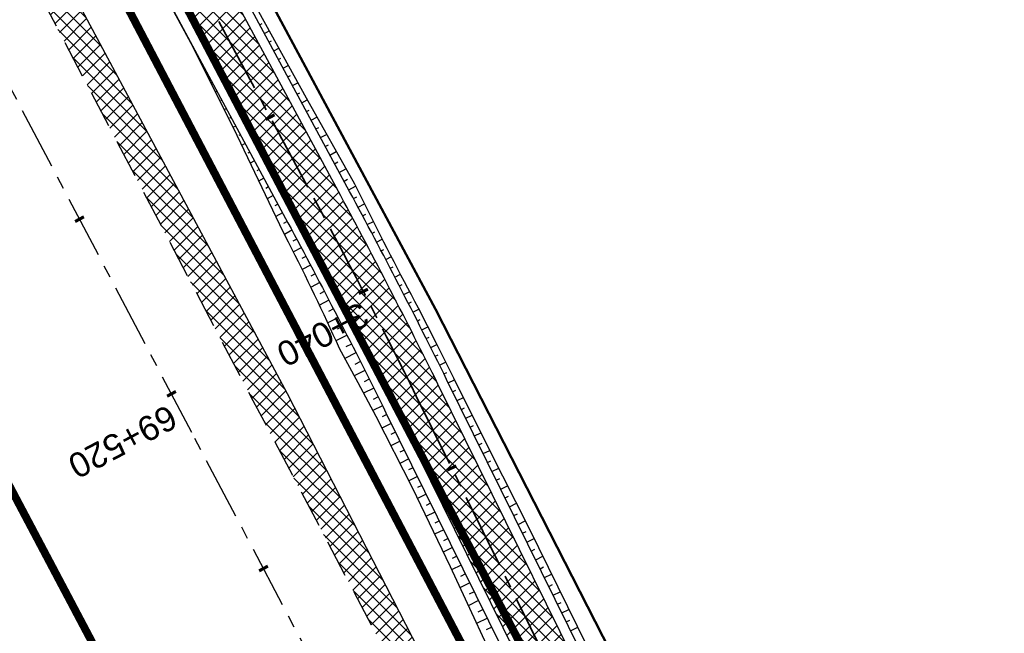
# Model space of a CAD drawing. Header units: metres. Extents: x 7529615 to 7533751, y 5721195 to 5727898.
# Tile 45 of 138: x 7531116 to 7531166, y 5725097 to 5725128. Entities that reach past the tile are written whole.
import ezdxf

# ---------------------------------------------------------------- set-up
doc = ezdxf.new("R2010")
doc.units = ezdxf.units.M
for name, pattern in [('CENTER', [50.8, 31.75, -6.35, 6.35, -6.35]), ('CENTER2', [28.575, 19.05, -3.175, 3.175, -3.175]), ('HIDDEN', [9.525, 6.35, -3.175])]:
    doc.linetypes.add(name, pattern=pattern)
for name, color, linetype in [('C-DROGI-SYTUACJA-ETYKIETY', 7, 'Continuous'), ('D-hatch-pobocza', 131, 'Continuous'), ('D-pobocza', 60, 'Continuous'), ('D-rowy', 160, 'Continuous'), ('D-skarpa', 2, 'Continuous'), ('D-skarpa-kreskowanie', 2, 'Continuous')]:
    doc.layers.add(name, color=color, linetype=linetype)
doc.layers.add('D-hatch-ciag-pieszo-rowerowy', color=7, linetype='Continuous', lineweight=13, true_color=0xff9f80)
doc.layers.add('D-linia-podzialowa-ZRID', color=7, linetype='Continuous', lineweight=50, true_color=0x40ff00)
for name, color, linetype, lineweight in [('D-krawędzie', 3, 'Continuous', 30), ('D-obrzeża', 2, 'Continuous', 30), ('D-oś', 2, 'CENTER', 30), ('D-pas-drogowy', 7, 'HIDDEN', 50)]:
    doc.layers.add(name, color=color, linetype=linetype, lineweight=lineweight)
doc.layers.add('poprzeczki', color=7, linetype='Continuous', true_color=0x0000c7)
doc.styles.get("Standard").update_dxf_attribs({"font": 'arial.ttf'})
pattern_1 = [(45, (0, 0), (-0.33675960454, 0.33675960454), []), (135, (0, 0), (-0.33675960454, -0.33675960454), [])]

# ---------------------------------------------------------------- blocks, each defined once
blk = doc.blocks.new('AeccTickLine')
at = {"color": 0, "linetype": 'ByBlock', "lineweight": -2}
blk.add_line((0, 1), (0, -1), dxfattribs=at)

msp = doc.modelspace()

# ---------------------------------------------------------------- hatches: boundary and pattern name
at = {"layer": 'D-hatch-ciag-pieszo-rowerowy'}
h = msp.add_hatch(dxfattribs=at)
h.set_pattern_fill('ANSI37', color=256, scale=0.15, style=0)
h.set_pattern_definition(pattern_1)
h.paths.add_polyline_path([(7531118.165, 5725142.897), (7531117.077, 5725142.282), (7531130.341, 5725117.67, -0.009012), (7531135.299, 5725108.06), (7531145.036, 5725088.322, 0.075286), (7531150.171, 5725080.951), (7531151.457, 5725079.596), (7531152.272, 5725080.553), (7531151.217, 5725081.666, -0.075252), (7531146.083, 5725089.033), (7531136.397, 5725108.66, 0.008978), (7531131.457, 5725118.234)])
h.paths.add_polyline_path([(7531119.253, 5725143.512), (7531118.165, 5725142.897), (7531131.457, 5725118.234, -0.008978), (7531136.397, 5725108.66), (7531146.083, 5725089.033, 0.075252), (7531151.217, 5725081.666), (7531152.272, 5725080.553), (7531153.087, 5725081.511), (7531152.262, 5725082.381, -0.075217), (7531147.129, 5725089.744), (7531137.495, 5725109.262, 0.008945), (7531132.573, 5725118.799)])
at = {"layer": 'D-hatch-pobocza'}
h = msp.add_hatch(dxfattribs=at)
h.set_pattern_fill('ANSI37', color=256, scale=0.15, style=0)
h.set_pattern_definition(pattern_1)
h.paths.add_polyline_path([(7531057.01, 5725246.72), (7531044.19, 5725271.11), (7531030.97, 5725296.42), (7531019.37, 5725318.31), (7531007.54, 5725340.71), (7530994.47, 5725365.47), (7530982.58, 5725387.65), (7530971.81, 5725408.22), (7530959.96, 5725430.76), (7530944.54, 5725460.14), (7530935.92, 5725477.07), (7530923.1, 5725500.31), (7530908, 5725529.49), (7530889.658, 5725563.375), (7530889.586, 5725561.257), (7530918.172, 5725507.178), (7530950.163, 5725446.305), (7530993.419, 5725364.265), (7531022.766, 5725308.719), (7531053.81, 5725249.872), (7531081.166, 5725197.875), (7531103.902, 5725154.541), (7531128.123, 5725108.448), (7531149.321, 5725068.209), (7531151.44, 5725067.36), (7531152.004, 5725067.286), (7531141.2, 5725086.69), (7531129.87, 5725108.78), (7531118.46, 5725130.11), (7531107.39, 5725151.39), (7531095.36, 5725174.01), (7531083.61, 5725196.49), (7531071.56, 5725218.8)])

# ---------------------------------------------------------------- linework, layer by layer
at = {"layer": 'D-krawędzie', "linetype": 'HIDDEN', "ltscale": 0.3, "flags": 128}
msp.add_lwpolyline([(7530572.01, 5726166.06), (7530620.381, 5726072.761), (7530641.555, 5726032.008), (7530660.961, 5725995.07), (7530689.128, 5725941.54), (7530707.336, 5725907.032), (7530725.256, 5725873.093), (7530743.97, 5725837.654), (7530770.527, 5725787.119), (7530787.864, 5725754.267), (7530809.898, 5725712.542), (7530824.739, 5725684.389), (7530840.856, 5725653.693), (7530860.675, 5725616.154), (7530865.283, 5725607.394), (7530878.05, 5725583.08), (7530918.172, 5725507.178), (7530950.163, 5725446.305), (7530993.419, 5725364.265), (7531022.766, 5725308.719), (7531053.81, 5725249.872), (7531081.166, 5725197.875), (7531103.902, 5725154.541), (7531128.123, 5725108.448), (7531149.3, 5725068.25), (7531167.38, 5725033.767), (7531197.165, 5724976.988), (7531228.151, 5724918.034), (7531253.153, 5724870.491), (7531286.796, 5724806.654), (7531306.74, 5724768.665), (7531335.094, 5724714.652), (7531357.319, 5724672.439), (7531373.645, 5724641.454), (7531392.162, 5724605.999), (7531418.48, 5724555.853), (7531439.727, 5724515.582), (7531468.399, 5724461.077), (7531491.782, 5724416.528), (7531531.99, 5724339.833), (7531557.227, 5724291.659), (7531569.852, 5724267.577), (7531591.376, 5724226.548), (7531610.004, 5724191.103), (7531616.883, 5724177.999), (7531629.985, 5724153.025), (7531641.007, 5724132.022), (7531664.906, 5724087.617), (7531677.644, 5724064.786), (7531683.112, 5724054.988), (7531686.753, 5724048.18), (7531695.448, 5724031.697), (7531703.749, 5724015.917), (7531709.214, 5724005.514), (7531719.389, 5723986.147), (7531726.295, 5723973), (7531732.741, 5723960.736), (7531735.13, 5723956.19)], dxfattribs=at)
at = {"layer": 'D-linia-podzialowa-ZRID', "color": 12, "ltscale": 15, "true_color": 0xc70000}
msp.add_lwpolyline([(7530900.952, 5725579.946), (7530904.81, 5725571.977), (7530903.682, 5725568.566), (7530908.901, 5725558.845), (7530910.252, 5725545.672), (7530912.873, 5725538.646), (7530945.278, 5725478.464), (7530959.692, 5725450.246), (7531002.827, 5725368.192), (7531044.704, 5725290.314), (7531064.099, 5725253.213), (7531083.01, 5725216.678), (7531113.013, 5725158.466), (7531137.364, 5725113.071), (7531150.831, 5725086.712), (7531159.746, 5725076.641)], dxfattribs=at)
at = {"layer": 'D-obrzeża'}
for points in [[(7531164.322, 5725069.743), (7531163.358, 5725071.533), (7531162.183, 5725071.113, -0.373479), (7531159.739, 5725072.063), (7531157.82, 5725075.705, 0.068604), (7531155.434, 5725079.035), (7531152.262, 5725082.381, -0.075217), (7531147.129, 5725089.744), (7531137.495, 5725109.262, 0.008945), (7531132.573, 5725118.799), (7531111.229, 5725158.402), (7531088.49, 5725201.74), (7531075.086, 5725227.216, -0.004122), (7531072.82, 5725231.613), (7531063.477, 5725250.104, 0.004401), (7531061.055, 5725254.796), (7531036.314, 5725301.696, 0.004228), (7531033.909, 5725306.164), (7531023.945, 5725324.301, -0.004067)], [(7531021.744, 5725323.115), (7531031.707, 5725304.978, -0.004228), (7531034.112, 5725300.511), (7531058.833, 5725253.649, -0.004401), (7531061.256, 5725248.957), (7531070.597, 5725230.467, 0.004122), (7531072.864, 5725226.071), (7531086.277, 5725200.577), (7531109.015, 5725157.24), (7531130.341, 5725117.67, -0.009012), (7531135.299, 5725108.06), (7531145.036, 5725088.322, 0.075286), (7531150.171, 5725080.951), (7531153.382, 5725077.565, -0.068604), (7531155.769, 5725074.235), (7531156.913, 5725072.064), (7531159.315, 5725067.483)]]:
    msp.add_lwpolyline(points, format="xyb", dxfattribs=at)
at = {"layer": 'D-oś', "ltscale": 0.1}
msp.add_lwpolyline([(7531164.28, 5725032.142), (7531146.202, 5725066.622), (7531125.026, 5725106.818), (7531100.803, 5725152.914), (7531078.067, 5725196.247), (7531050.713, 5725248.241), (7531019.672, 5725307.084), (7530990.323, 5725362.632), (7530947.066, 5725444.675), (7530915.075, 5725505.546), (7530874.954, 5725581.449)], dxfattribs=at)
at = {"layer": 'D-oś', "linetype": 'CENTER2', "lineweight": 35, "ltscale": 0.2}
msp.add_lwpolyline([(7531022.845, 5725323.708), (7531032.808, 5725305.571, -0.004228), (7531035.213, 5725301.104), (7531059.944, 5725254.223, -0.004401), (7531062.366, 5725249.531), (7531071.709, 5725231.04, 0.004122), (7531073.975, 5725226.644), (7531073.975, 5725226.644), (7531087.383, 5725201.158), (7531110.122, 5725157.821), (7531131.457, 5725118.234, -0.008978), (7531136.397, 5725108.66), (7531146.083, 5725089.033, 0.075252), (7531151.217, 5725081.666), (7531154.313, 5725078.4, -0.068936), (7531156.869, 5725074.83), (7531166.993, 5725055.55, -0.068732)], format="xyb", dxfattribs=at)
at = {"layer": 'D-pas-drogowy', "ltscale": 0.2, "flags": 128}
msp.add_lwpolyline([(7531633.019, 5724182.834, 0.4, 0.4, 0), (7531617.559, 5724211.608, 0.4, 0.4, 0), (7531566.784, 5724302.736, 0.4, 0.4, 0), (7531538.419, 5724356.47, 0.4, 0.4, 0), (7531526.32, 5724379.39, 0.4, 0.4, 0), (7531516.102, 5724393.607, 0.4, 0.4, 0.001485), (7531513.78, 5724396.838, 0.4, 0.4, 0), (7531501.87, 5724413.41, 0.4, 0.4, 0), (7531474.926, 5724464.508, 0.4, 0.4, 0), (7531446.2, 5724518.992, 0.4, 0.4, 0), (7531424.962, 5724559.262, 0.4, 0.4, 0), (7531398.444, 5724609.566, 0.4, 0.4, 0), (7531379.647, 5724645.216, 0.4, 0.4, 0), (7531365.23, 5724672.56, 0.4, 0.4, 0), (7531341.306, 5724717.915, 0.4, 0.4, 0), (7531312.9, 5724771.789, 0.4, 0.4, 0), (7531292.591, 5724810.307, 0.4, 0.4, 0), (7531259.392, 5724873.271, 0.4, 0.4, 0), (7531233.74, 5724921.923, 0.4, 0.4, 0), (7531203.073, 5724980.092, 0.4, 0.4, 0), (7531173.471, 5725036.225, 0.4, 0.4, 0), (7531168.27, 5725046.09, 0.4, 0.4, 0), (7531172.29, 5725062.58, 0.4, 0.4, 0), (7531166.31, 5725074.58, 0.4, 0.4, 0), (7531150.32, 5725079.6, 0.4, 0.4, 0), (7531141.5, 5725096.43, 0.4, 0.4, 0), (7531109.312, 5725157.814, 0.4, 0.4, 0), (7531086.641, 5725201.048, 0.4, 0.4, 0), (7531059.198, 5725253.384, 0.4, 0.4, 0), (7531028.207, 5725312.489, 0.4, 0.4, 0), (7530999.105, 5725367.99, 0.4, 0.4, 0), (7530956.248, 5725449.725, 0.4, 0.4, 0), (7530924.398, 5725510.464, 0.4, 0.4, 0), (7530897.51, 5725561.74, 0.4, 0.4, 0), (7530894.46, 5725566.14, 0.4, 0.4, 0), (7530892.16, 5725570.49, 0.4, 0.4, 0), (7530869.363, 5725613.307, 0.4, 0.4, 0), (7530861.694, 5725627.705, 0.4, 0.4, 0), (7530852.74, 5725644.52, 0.4, 0.4, 0), (7530831.51, 5725684.2, 0.4, 0.4, 0), (7530811.13, 5725722.52, 0.4, 0.4, 0), (7530792.348, 5725757.941, 0.4, 0.4, 0), (7530768.03, 5725803.8, 0.4, 0.4, 0), (7530748.769, 5725840.179, 0.4, 0.4, 0), (7530727.7, 5725879.97, 0.4, 0.4, 0), (7530712.098, 5725909.545, 0.4, 0.4, 0), (7530693.644, 5725944.645, 0.4, 0.4, 0), (7530665.702, 5725997.539, 0.4, 0.4, 0), (7530641.76, 5726042.88, 0.4, 0.4, 0), (7530616.5, 5726091.48, 0.4, 0.4, 0), (7530604.628, 5726114.32, 0.4, 0.4, -0.007763), (7530602.5, 5726118.43, 0.4, 0.4, 0), (7530603.992, 5726123.395, 0.4, 0.4, 0), (7530606.53, 5726131.84, 0.4, 0.4, 0), (7530603.27, 5726136.83, 0.4, 0.4, 0), (7530593.776, 5726151.369, 0.4, 0.4, 0), (7530590.203, 5726156.84, 0.4, 0.4, 0), (7530583.3, 5726167.41, 0.4, 0.4, 0), (7530580.578, 5726170.428, 0.4, 0.4, 0), (7530575.85, 5726175.67, 0.4, 0.4, 0), (7530569.01, 5726186.66, 0.4, 0.4, 0), (7530562.555, 5726199.189, 0.4, 0.4, 0), (7530555.67, 5726211.39, 0.4, 0.4, 0), (7530548.29, 5726224.23, 0.4, 0.4, 0), (7530540.58, 5726237.71, 0.4, 0.4, 0), (7530532.68, 5726252.65, 0.4, 0.4, 0), (7530524.06, 5726269.35, 0.4, 0.4, 0), (7530502.82, 5726309.91, 0.4, 0.4, 0), (7530488.83, 5726336.63, 0.4, 0.4, 0), (7530466.03, 5726380.16, 0.4, 0.4, 0), (7530438.47, 5726432.77, 0.4, 0.4, 0), (7530424.53, 5726459.09, 0.4, 0.4, 0), (7530401.63, 5726502.97, 0.4, 0.4, 0), (7530383.38, 5726538.06, 0.4, 0.4, 0), (7530353.97, 5726593.52, 0.4, 0.4, 0), (7530338.47, 5726622.74, 0.4, 0.4, 0), (7530322.01, 5726653.88, 0.4, 0.4, 0), (7530297.54, 5726700.33, 0.4, 0.4, 0), (7530287.38, 5726719.6, 0.4, 0.4, 0), (7530285.95, 5726722.316, 0.4, 0.4, 0), (7530280.26, 5726733.12, 0.4, 0.4, 0), (7530266.73, 5726758.74, 0.4, 0.4, 0), (7530260.42, 5726770.47, 0.4, 0.4, 0), (7530253.25, 5726783.82, 0.4, 0.4, 0), (7530244.95, 5726799.33, 0.4, 0.4, 0), (7530239.39, 5726808.49, 0.4, 0.4, 0), (7530238.29, 5726807.9, 0.4, 0.4, 0), (7530218.11, 5726850.67, 0.4, 0.4, 0), (7530175.907, 5726928.168, 0.4, 0.4, 0), (7530096.68, 5727076.15, 0.4, 0.4, 0), (7530094.68, 5727079.89, 0.4, 0.4, 0), (7530064.597, 5727135.523, 0.4, 0.4, 0), (7530046.731, 5727168.892, 0.4, 0.4, 0), (7530025.803, 5727208.461, 0.4, 0.4, 0), (7530012.847, 5727232.979, 0.4, 0.4, 0), (7529994.15, 5727268.45, 0.4, 0.4, 0), (7529981.671, 5727291.93, 0.4, 0.4, 0), (7529949.89, 5727351.73, 0.4, 0.4, 0), (7529924.75, 5727399.03, 0.4, 0.4, 0), (7529915.516, 5727417.1, 0.4, 0.4, 0), (7529885.83, 5727475.19, 0.4, 0.4, 0), (7529862.56, 5727519.97, 0.4, 0.4, 0), (7529852.985, 5727538.191, 0.4, 0.4, 0), (7529836.513, 5727569.511, 0.4, 0.4, 0), (7529815.369, 5727609.141, 0.4, 0.4, 0), (7529792.795, 5727651.247, 0.4, 0.4, 0), (7529774.199, 5727685.858, 0.4, 0.4, 0), (7529746.966, 5727736.059, 0.4, 0.4, 0), (7529733.92, 5727757.62, 0.4, 0.4, 0), (7529708.607, 5727806.389, 0.4, 0.4, 0), (7529688.492, 5727796.345, 0.4, 0.4, 0), (7529723.55, 5727729.88, 0.4, 0.4, 0), (7529725.42, 5727730.2, 0.4, 0.4, 0), (7529735.38, 5727711.28, 0.4, 0.4, 0), (7529739.21, 5727707.77, 0.4, 0.4, 0), (7529753.31, 5727681.13, 0.4, 0.4, 0), (7529755.178, 5727682.114, 0.4, 0.4, 0), (7529792.102, 5727611.923, 0.4, 0.4, 0), (7529811.741, 5727574.662, 0.4, 0.4, 0), (7529835.194, 5727530.193, 0.4, 0.4, 0), (7529857.56, 5727487.787, 0.4, 0.4, 0), (7529875.155, 5727454.426, 0.4, 0.4, 0), (7529890.63, 5727425.131, 0.4, 0.4, 0), (7529900.671, 5727406.159, 0.4, 0.4, 0), (7529953.284, 5727306.747, 0.4, 0.4, 0), (7529983.208, 5727250.207, 0.4, 0.4, 0), (7530015.379, 5727189.42, 0.4, 0.4, 0), (7530062.319, 5727099.625, 0.4, 0.4, 0), (7530100.06, 5727027.16, 0.4, 0.4, 0), (7530105.06, 5727018.32, 0.4, 0.4, 0), (7530143.175, 5726945.066, 0.4, 0.4, 0), (7530170.547, 5726892.961, 0.4, 0.4, 0), (7530195.92, 5726850.75, 0.4, 0.4, 0), (7530194.71, 5726849.15, 0.4, 0.4, 0), (7530197.22, 5726845.06, 0.4, 0.4, 0), (7530254.03, 5726738.21, 0.4, 0.4, 0), (7530261.371, 5726724.163, 0.4, 0.4, 0), (7530281.54, 5726685.57, 0.4, 0.4, 0), (7530289.214, 5726671.967, 0.4, 0.4, 0), (7530300.51, 5726651.778, 0.4, 0.4, 0), (7530303.939, 5726645.168, 0.4, 0.4, 0), (7530334.708, 5726583.665, 0.4, 0.4, 0), (7530397.759, 5726458.5, 0.4, 0.4, 0), (7530450.41, 5726357.28, 0.4, 0.4, 0), (7530482.4, 5726303.41, 0.4, 0.4, 0), (7530483.688, 5726301.003, 0.4, 0.4, 0), (7530491.35, 5726283.94, 0.4, 0.4, 0), (7530512.67, 5726243.78, 0.4, 0.4, 0), (7530529.43, 5726209.46, 0.4, 0.4, 0), (7530571.29, 5726130.56, 0.4, 0.4, 0), (7530581.28, 5726107.21, 0.4, 0.4, 0), (7530591.16, 5726088.44, 0.4, 0.4, 0), (7530597.42, 5726080.68, 0.4, 0.4, 0), (7530607.21, 5726063.51, 0.4, 0.4, 0), (7530610.82, 5726061.93, 0.4, 0.4, 0), (7530634.935, 5726016.147, 0.4, 0.4, 0), (7530642.914, 5726001.078, 0.4, 0.4, 0), (7530695.12, 5725902.09, 0.4, 0.4, 0), (7530708.718, 5725876.303, 0.4, 0.4, 0), (7530755.54, 5725787.51, 0.4, 0.4, 0), (7530802.56, 5725694.925, 0.4, 0.4, 0), (7530840.085, 5725624.059, 0.4, 0.4, 0), (7530865.243, 5725577.494, 0.4, 0.4, 0), (7530914.557, 5725484.684, 0.4, 0.4, 0), (7530964.182, 5725390.836, 0.4, 0.4, 0), (7531008.007, 5725307.954, 0.4, 0.4, 0), (7531059.253, 5725211.041, 0.4, 0.4, 0), (7531127.66, 5725081.67, 0.4, 0.4, 0), (7531345.12, 5724669.94, 0.4, 0.4, 0), (7531388.464, 5724586.93, 0.4, 0.4, 0), (7531412.35, 5724541.183, 0.4, 0.4, 0), (7531482.09, 5724407.62, 0.4, 0.4, 0), (7531504.02, 5724366.79, 0.4, 0.4, 0), (7531519.374, 5724337.52, 0.4, 0.4, 0), (7531563.749, 5724252.932, 0.4, 0.4, 0), (7531602.175, 5724179.681, 0.4, 0.4, 0), (7531619.177, 5724147.204, 0.4, 0.4, 0), (7531625.038, 5724135.635, 0.4, 0.4, 0), (7531656.796, 5724073.316, 0.4, 0.4, 0), (7531675.12, 5724037.36, 0.4, 0.4, 0), (7531682.71, 5724022.92, 0.4, 0.4, 0), (7531705.565, 5723979.811, 0.4, 0.4, 0), (7531736.606, 5723921.262, 0.4, 0.4, 0), (7531750.46, 5723895.13, 0.4, 0.4, 0), (7531740.77, 5723886.56, 0.4, 0.4, 0), (7531732.86, 5723885, 0.4, 0.4, 0), (7531722.18, 5723887.77, 0.4, 0.4, 0), (7531729.87, 5723862.17, 0.4, 0.4, 0), (7531742.92, 5723861.93, 0.4, 0.4, 0), (7531763.71, 5723859.52, 0.4, 0.4, 0), (7531768.42, 5723854.12, 0.4, 0.4, 0), (7531787.42, 5723817.97, 0.4, 0.4, 0), (7531795.57, 5723809.82, 0.4, 0.4, 0), (7531816.347, 5723819.85, 0.4, 0.4, 0), (7531816.347, 5723819.85, 0.4, 0.4, 0), (7531805.06, 5723843.23, 0.4, 0.4, 0), (7531803.61, 5723886.23, 0.4, 0.4, 0), (7531803.61, 5723886.23, 0.4, 0.4, 0), (7531780.08, 5723929.25, 0.4, 0.4, 0), (7531758.69, 5723936.76, 0.4, 0.4, 0), (7531749.359, 5723946.412, 0.4, 0.4, 0), (7531742.71, 5723953.29, 0.4, 0.4, 0), (7531735.177, 5723967.878, 0.4, 0.4, 0), (7531722.37, 5723992.68, 0.4, 0.4, 0), (7531705.042, 5724030.886, 0.4, 0.4, 0), (7531699.47, 5724043.17, 0.4, 0.4, 0), (7531692.69, 5724058.11, 0.4, 0.4, 0), (7531679.672, 5724084.017, 0.4, 0.4, 0), (7531674.55, 5724094.21, 0.4, 0.4, 0), (7531666.633, 5724114.003, 0.4, 0.4, 0), (7531649, 5724153.82, 0.4, 0.4, 0), (7531641.49, 5724149.34, 0.4, 0.4, 0), (7531626.04, 5724179.34, 0.4, 0.4, 0), (7531633.03, 5724182.84, 0, 0, 0)], format="xyseb", dxfattribs=at)
at = {"layer": 'D-pobocza'}
msp.add_lwpolyline([(7531149.321, 5725068.209), (7531151.44, 5725067.36), (7531152.004, 5725067.286), (7531141.2, 5725086.69), (7531129.87, 5725108.78), (7531118.46, 5725130.11), (7531107.39, 5725151.39), (7531095.36, 5725174.01), (7531083.61, 5725196.49), (7531071.56, 5725218.8), (7531057.01, 5725246.72), (7531044.19, 5725271.11), (7531030.97, 5725296.42), (7531019.37, 5725318.31), (7531007.54, 5725340.71), (7530994.47, 5725365.47), (7530982.58, 5725387.65), (7530971.81, 5725408.22), (7530959.96, 5725430.76), (7530944.54, 5725460.14), (7530935.92, 5725477.07), (7530923.1, 5725500.31), (7530908, 5725529.49), (7530889.658, 5725563.375)], dxfattribs=at)
for points in [[(7531164.779, 5725069.951), (7531163.594, 5725072.149), (7531162.014, 5725071.583, -0.373479), (7531160.181, 5725072.296), (7531158.231, 5725075.999, 0.068604), (7531155.844, 5725079.329), (7531152.68, 5725082.666, -0.075201), (7531147.548, 5725090.028), (7531137.931, 5725109.508, 0.008929), (7531133.017, 5725119.028), (7531111.671, 5725158.634), (7531088.933, 5725201.972), (7531075.531, 5725227.446, -0.004122), (7531073.264, 5725231.842), (7531063.921, 5725250.334, 0.004401), (7531061.499, 5725255.026), (7531036.754, 5725301.933, 0.004228), (7531034.349, 5725306.401), (7531024.385, 5725324.538, -0.004067)], [(7531021.304, 5725322.878), (7531031.267, 5725304.741, -0.004228), (7531033.672, 5725300.274), (7531058.389, 5725253.42, -0.004401), (7531060.811, 5725248.728), (7531070.153, 5725230.238, 0.004122), (7531072.42, 5725225.841), (7531085.834, 5725200.344), (7531108.572, 5725157.008), (7531129.895, 5725117.444, -0.009025), (7531134.86, 5725107.82), (7531144.617, 5725088.038, 0.075299), (7531149.753, 5725080.666), (7531152.972, 5725077.271, -0.068604), (7531155.359, 5725073.941), (7531156.471, 5725071.831), (7531158.836, 5725067.319)]]:
    msp.add_lwpolyline(points, format="xyb", dxfattribs=at)
at = {"layer": 'D-rowy', "linetype": 'HIDDEN', "ltscale": 0.1, "const_width": 0.4, "flags": 128}
msp.add_lwpolyline([(7531149.9, 5725074.79), (7531149.9, 5725074.79), (7531138.641, 5725096.214), (7531118.877, 5725133.871), (7531109.577, 5725151.722), (7531096.948, 5725175.106), (7531083.449, 5725201.131), (7531075.375, 5725216.126), (7531058.983, 5725247.129), (7531038.532, 5725286.309), (7531017.626, 5725325.254), (7530968.704, 5725418.289), (7530946.218, 5725461.539)], dxfattribs=at)
at = {"layer": 'D-skarpa', "linetype": 'Continuous'}
for points in [[(7531122.702, 5725130.754), (7531125.078, 5725126.355), (7531127.302, 5725121.874), (7531129.465, 5725117.359), (7531129.541, 5725117.201), (7531129.911, 5725116.471, -0.012598), (7531132.484, 5725111.097), (7531133.441, 5725109.358), (7531134.34, 5725107.645), (7531136.179, 5725104.035), (7531138.108, 5725100.027), (7531143.743, 5725087.878)], [(7531128.404, 5725128.147), (7531130.817, 5725123.768), (7531133.264, 5725119.407), (7531133.344, 5725119.251), (7531133.72, 5725118.51, 0.009425), (7531136.488, 5725113.139), (7531137.402, 5725111.345), (7531138.282, 5725109.59), (7531140.093, 5725105.966), (7531142.091, 5725101.993), (7531144.543, 5725097.011), (7531146.758, 5725092.529)]]:
    msp.add_lwpolyline(points, format="xyb", dxfattribs=at)
at = {"layer": 'D-skarpa-kreskowanie', "linetype": 'Continuous'}
for p, q in [((7531124.409, 5725127.623, 107.889), (7531124.396, 5725127.617, 107.887)), ((7531128.465, 5725127.474, 108.023), (7531128.585, 5725127.538, 107.932)), ((7531124.646, 5725127.183, 107.89), (7531124.64, 5725127.18, 107.888)), ((7531124.883, 5725126.743, 107.891), (7531124.871, 5725126.737, 107.884)), ((7531128.703, 5725127.034, 108.023), (7531128.945, 5725127.164, 107.84)), ((7531125.12, 5725126.303, 107.892), (7531125.114, 5725126.299, 107.887)), ((7531128.94, 5725126.593, 108.024), (7531129.063, 5725126.66, 107.931)), ((7531129.177, 5725126.153, 108.025), (7531129.428, 5725126.288, 107.835)), ((7531125.358, 5725125.863, 107.892), (7531125.329, 5725125.848, 107.871)), ((7531129.414, 5725125.713, 108.026), (7531129.542, 5725125.782, 107.929)), ((7531125.595, 5725125.423, 107.893), (7531125.573, 5725125.411, 107.877)), ((7531129.651, 5725125.273, 108.026), (7531129.911, 5725125.413, 107.83)), ((7531125.832, 5725124.983, 107.894), (7531125.774, 5725124.951, 107.85)), ((7531129.889, 5725124.833, 108.027), (7531130.02, 5725124.904, 107.927)), ((7531126.069, 5725124.542, 107.895), (7531126.033, 5725124.523, 107.867)), ((7531130.126, 5725124.393, 108.028), (7531130.393, 5725124.537, 107.825)), ((7531126.306, 5725124.102, 107.895), (7531126.219, 5725124.055, 107.829)), ((7531130.363, 5725123.953, 108.028), (7531130.499, 5725124.026, 107.926)), ((7531126.544, 5725123.662, 107.896), (7531126.493, 5725123.635, 107.858)), ((7531130.6, 5725123.512, 108.029), (7531130.877, 5725123.661, 107.82)), ((7531126.781, 5725123.222, 107.897), (7531126.664, 5725123.159, 107.808)), ((7531127.018, 5725122.782, 107.898), (7531126.952, 5725122.746, 107.848)), ((7531130.838, 5725123.072, 108.03), (7531130.979, 5725123.149, 107.923)), ((7531131.075, 5725122.632, 108.031), (7531131.366, 5725122.789, 107.81)), ((7531127.255, 5725122.342, 107.898), (7531127.109, 5725122.263, 107.788)), ((7531131.312, 5725122.192, 108.031), (7531131.461, 5725122.272, 107.918)), ((7531127.493, 5725121.901, 107.899), (7531127.412, 5725121.858, 107.838)), ((7531131.549, 5725121.752, 108.032), (7531131.856, 5725121.917, 107.8)), ((7531127.73, 5725121.461, 107.9), (7531127.547, 5725121.363, 107.761)), ((7531131.786, 5725121.312, 108.033), (7531131.943, 5725121.396, 107.914)), ((7531127.967, 5725121.021, 107.901), (7531127.865, 5725120.966, 107.823)), ((7531132.024, 5725120.871, 108.034), (7531132.345, 5725121.045, 107.79)), ((7531128.204, 5725120.581, 107.901), (7531127.979, 5725120.46, 107.731)), ((7531132.261, 5725120.431, 108.034), (7531132.425, 5725120.52, 107.91)), ((7531128.441, 5725120.141, 107.902), (7531128.319, 5725120.075, 107.809)), ((7531132.498, 5725119.991, 108.035), (7531132.835, 5725120.173, 107.78)), ((7531128.679, 5725119.701, 107.903), (7531128.412, 5725119.557, 107.701)), ((7531128.916, 5725119.261, 107.904), (7531128.772, 5725119.183, 107.795)), ((7531132.735, 5725119.551, 108.036), (7531132.907, 5725119.644, 107.906)), ((7531132.973, 5725119.111, 108.037), (7531133.32, 5725119.298, 107.774)), ((7531129.153, 5725118.82, 107.904), (7531128.844, 5725118.654, 107.671)), ((7531133.209, 5725118.67, 108.037), (7531133.378, 5725118.761, 107.91)), ((7531129.39, 5725118.38, 107.905), (7531129.226, 5725118.292, 107.78)), ((7531133.445, 5725118.23, 108.038), (7531133.773, 5725118.405, 107.791)), ((7531129.628, 5725117.94, 107.906), (7531129.277, 5725117.751, 107.64)), ((7531133.68, 5725117.788, 108.039), (7531133.839, 5725117.873, 107.919)), ((7531129.865, 5725117.5, 107.907), (7531129.679, 5725117.4, 107.766)), ((7531133.914, 5725117.347, 108.04), (7531134.222, 5725117.51, 107.807)), ((7531130.101, 5725117.06, 107.907), (7531129.717, 5725116.853, 107.616)), ((7531134.149, 5725116.905, 108.04), (7531134.298, 5725116.984, 107.928)), ((7531130.338, 5725116.619, 107.908), (7531130.141, 5725116.513, 107.759)), ((7531134.383, 5725116.463, 108.041), (7531134.673, 5725116.616, 107.823)), ((7531130.572, 5725116.177, 107.909), (7531130.17, 5725115.963, 107.605)), ((7531134.614, 5725116.02, 108.042), (7531134.76, 5725116.096, 107.932)), ((7531130.807, 5725115.736, 107.91), (7531130.602, 5725115.627, 107.755)), ((7531131.041, 5725115.294, 107.91), (7531130.624, 5725115.074, 107.596)), ((7531134.846, 5725115.577, 108.043), (7531135.139, 5725115.73, 107.822)), ((7531131.275, 5725114.852, 107.911), (7531131.062, 5725114.74, 107.75)), ((7531135.078, 5725115.134, 108.043), (7531135.225, 5725115.21, 107.933)), ((7531135.309, 5725114.69, 108.044), (7531135.604, 5725114.843, 107.822)), ((7531131.507, 5725114.409, 107.912), (7531131.065, 5725114.177, 107.579)), ((7531135.537, 5725114.246, 108.045), (7531135.686, 5725114.322, 107.933)), ((7531131.739, 5725113.966, 107.913), (7531131.51, 5725113.847, 107.74)), ((7531135.766, 5725113.801, 108.045), (7531136.065, 5725113.955, 107.821)), ((7531131.97, 5725113.523, 107.913), (7531131.496, 5725113.276, 107.557)), ((7531135.995, 5725113.356, 108.046), (7531136.145, 5725113.433, 107.934)), ((7531132.201, 5725113.08, 107.914), (7531131.955, 5725112.952, 107.729)), ((7531136.223, 5725112.911, 108.047), (7531136.525, 5725113.065, 107.821)), ((7531132.43, 5725112.635, 107.915), (7531131.914, 5725112.369, 107.528)), ((7531136.448, 5725112.465, 108.048), (7531136.6, 5725112.542, 107.934)), ((7531132.659, 5725112.19, 107.916), (7531132.389, 5725112.052, 107.713)), ((7531136.674, 5725112.019, 108.048), (7531136.98, 5725112.174, 107.82)), ((7531132.887, 5725111.746, 107.916), (7531132.323, 5725111.457, 107.494)), ((7531133.115, 5725111.301, 107.917), (7531132.825, 5725111.153, 107.7)), ((7531136.9, 5725111.573, 108.049), (7531137.053, 5725111.65, 107.934)), ((7531137.125, 5725111.126, 108.05), (7531137.434, 5725111.281, 107.819)), ((7531133.341, 5725110.854, 107.918), (7531132.775, 5725110.568, 107.495)), ((7531133.566, 5725110.408, 107.918), (7531133.291, 5725110.269, 107.713)), ((7531137.348, 5725110.679, 108.051), (7531137.503, 5725110.756, 107.935)), ((7531137.57, 5725110.231, 108.051), (7531137.883, 5725110.387, 107.819)), ((7531133.792, 5725109.962, 107.919), (7531133.257, 5725109.693, 107.519)), ((7531137.793, 5725109.783, 108.052), (7531137.95, 5725109.861, 107.935)), ((7531134.017, 5725109.516, 107.92), (7531133.756, 5725109.385, 107.725)), ((7531138.015, 5725109.336, 108.053), (7531138.332, 5725109.492, 107.818)), ((7531134.24, 5725109.068, 107.921), (7531133.727, 5725108.812, 107.539)), ((7531138.237, 5725108.887, 108.054), (7531138.396, 5725108.966, 107.935)), ((7531134.463, 5725108.62, 107.921), (7531134.211, 5725108.495, 107.734)), ((7531138.458, 5725108.439, 108.054), (7531138.779, 5725108.597, 107.816)), ((7531134.685, 5725108.173, 107.922), (7531134.192, 5725107.928, 107.555)), ((7531138.679, 5725107.99, 108.055), (7531138.841, 5725108.07, 107.935)), ((7531134.907, 5725107.725, 107.923), (7531134.665, 5725107.605, 107.742)), ((7531138.9, 5725107.542, 108.056), (7531139.225, 5725107.702, 107.814)), ((7531135.129, 5725107.276, 107.924), (7531134.649, 5725107.039, 107.567)), ((7531135.35, 5725106.828, 107.924), (7531135.113, 5725106.711, 107.748)), ((7531139.122, 5725107.094, 108.057), (7531139.285, 5725107.174, 107.935)), ((7531139.343, 5725106.645, 108.057), (7531139.672, 5725106.808, 107.812)), ((7531135.571, 5725106.38, 107.925), (7531135.103, 5725106.148, 107.577)), ((7531135.792, 5725105.931, 107.926), (7531135.561, 5725105.817, 107.754)), ((7531139.564, 5725106.197, 108.058), (7531139.73, 5725106.279, 107.935)), ((7531139.786, 5725105.749, 108.059), (7531140.119, 5725105.913, 107.811)), ((7531136.014, 5725105.483, 107.927), (7531135.556, 5725105.257, 107.587)), ((7531140.007, 5725105.3, 108.06), (7531140.175, 5725105.383, 107.934)), ((7531136.235, 5725105.034, 107.927), (7531136.009, 5725104.923, 107.76)), ((7531140.228, 5725104.852, 108.06), (7531140.569, 5725105.02, 107.807)), ((7531136.456, 5725104.586, 107.928), (7531136.01, 5725104.366, 107.597)), ((7531140.449, 5725104.403, 108.061), (7531140.621, 5725104.488, 107.933)), ((7531136.678, 5725104.138, 107.929), (7531136.456, 5725104.028, 107.764)), ((7531140.671, 5725103.955, 108.062), (7531141.018, 5725104.126, 107.804)), ((7531136.899, 5725103.689, 107.93), (7531136.452, 5725103.469, 107.597)), ((7531140.892, 5725103.507, 108.063), (7531141.067, 5725103.593, 107.932)), ((7531137.12, 5725103.241, 107.93), (7531136.894, 5725103.129, 107.763)), ((7531141.113, 5725103.058, 108.063), (7531141.467, 5725103.233, 107.8)), ((7531137.341, 5725102.792, 107.931), (7531136.885, 5725102.567, 107.592)), ((7531137.563, 5725102.344, 107.932), (7531137.332, 5725102.231, 107.761)), ((7531141.334, 5725102.61, 108.064), (7531141.513, 5725102.698, 107.931)), ((7531141.556, 5725102.162, 108.065), (7531141.916, 5725102.34, 107.797)), ((7531137.784, 5725101.896, 107.933), (7531137.319, 5725101.666, 107.587)), ((7531141.777, 5725101.713, 108.065), (7531141.959, 5725101.803, 107.93)), ((7531138.005, 5725101.447, 107.933), (7531137.771, 5725101.332, 107.759)), ((7531141.998, 5725101.265, 108.065), (7531142.361, 5725101.444, 107.795)), ((7531138.226, 5725100.999, 107.934), (7531137.753, 5725100.765, 107.582)), ((7531142.219, 5725100.816, 108.065), (7531142.401, 5725100.906, 107.93)), ((7531138.448, 5725100.551, 107.935), (7531138.209, 5725100.433, 107.757)), ((7531142.441, 5725100.368, 108.065), (7531142.803, 5725100.547, 107.796)), ((7531138.669, 5725100.102, 107.935), (7531138.184, 5725099.863, 107.575)), ((7531142.662, 5725099.92, 108.065), (7531142.843, 5725100.009, 107.931)), ((7531138.89, 5725099.654, 107.935), (7531138.642, 5725099.532, 107.751)), ((7531142.883, 5725099.471, 108.065), (7531143.244, 5725099.65, 107.797)), ((7531139.111, 5725099.205, 107.935), (7531138.605, 5725098.956, 107.559)), ((7531143.104, 5725099.023, 108.065), (7531143.285, 5725099.112, 107.931)), ((7531139.333, 5725098.757, 107.935), (7531139.074, 5725098.63, 107.743)), ((7531143.326, 5725098.575, 108.065), (7531143.686, 5725098.752, 107.797)), ((7531139.554, 5725098.309, 107.935), (7531139.026, 5725098.048, 107.543)), ((7531139.775, 5725097.86, 107.935), (7531139.506, 5725097.727, 107.735)), ((7531143.547, 5725098.126, 108.065), (7531143.727, 5725098.215, 107.931)), ((7531143.768, 5725097.678, 108.065), (7531144.128, 5725097.855, 107.798)), ((7531139.996, 5725097.412, 107.935), (7531139.447, 5725097.141, 107.527)), ((7531143.989, 5725097.229, 108.065), (7531144.169, 5725097.318, 107.931)), ((7531140.218, 5725096.964, 107.935), (7531139.938, 5725096.825, 107.727)), ((7531144.211, 5725096.781, 108.065), (7531144.57, 5725096.958, 107.798))]:
    msp.add_line(p, q, dxfattribs=at)

# ---------------------------------------------------------------- block references
at = {"layer": 'C-DROGI-SYTUACJA-ETYKIETY', "color": 2, "linetype": 'Continuous', "lineweight": 60, "xscale": 0.25, "yscale": 0.25, "zscale": 0.25}
for p, rotation in [((7531119.345, 5725117.629), 297.721226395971), ((7531123.997, 5725108.777), 297.721226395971), ((7531128.655, 5725099.929), 297.7806942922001)]:
    msp.add_blockref('AeccTickLine', p, dxfattribs=dict(at, rotation=rotation))
at = {"layer": 'poprzeczki', "color": 2, "linetype": 'Continuous', "lineweight": 60}
for p, xscale, yscale, zscale, rotation in [((7531129.002, 5725122.79), 0.25, 0.25, 0.25, 298.3225190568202), ((7531133.712, 5725113.969), 0.25, 0.25, 0.25, 297.4011285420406), ((7531138.19, 5725105.028), 0.2499999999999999, 0.2499999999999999, 0.2499999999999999, 296.2649129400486)]:
    msp.add_blockref('AeccTickLine', p, dxfattribs=dict(at, xscale=xscale, yscale=yscale, zscale=zscale, rotation=rotation))

# ---------------------------------------------------------------- texts
at = {"layer": 'C-DROGI-SYTUACJA-ETYKIETY', "color": 2}
for s, rotation, p in [('3+040', 207.4011, (7531133.552, 5725113.463)), ('69+520', 207.7212, (7531123.839, 5725108.271))]:
    msp.add_text(s, height=1.25, rotation=rotation, dxfattribs=at).set_placement(p)

doc.saveas('drawing.dxf')
